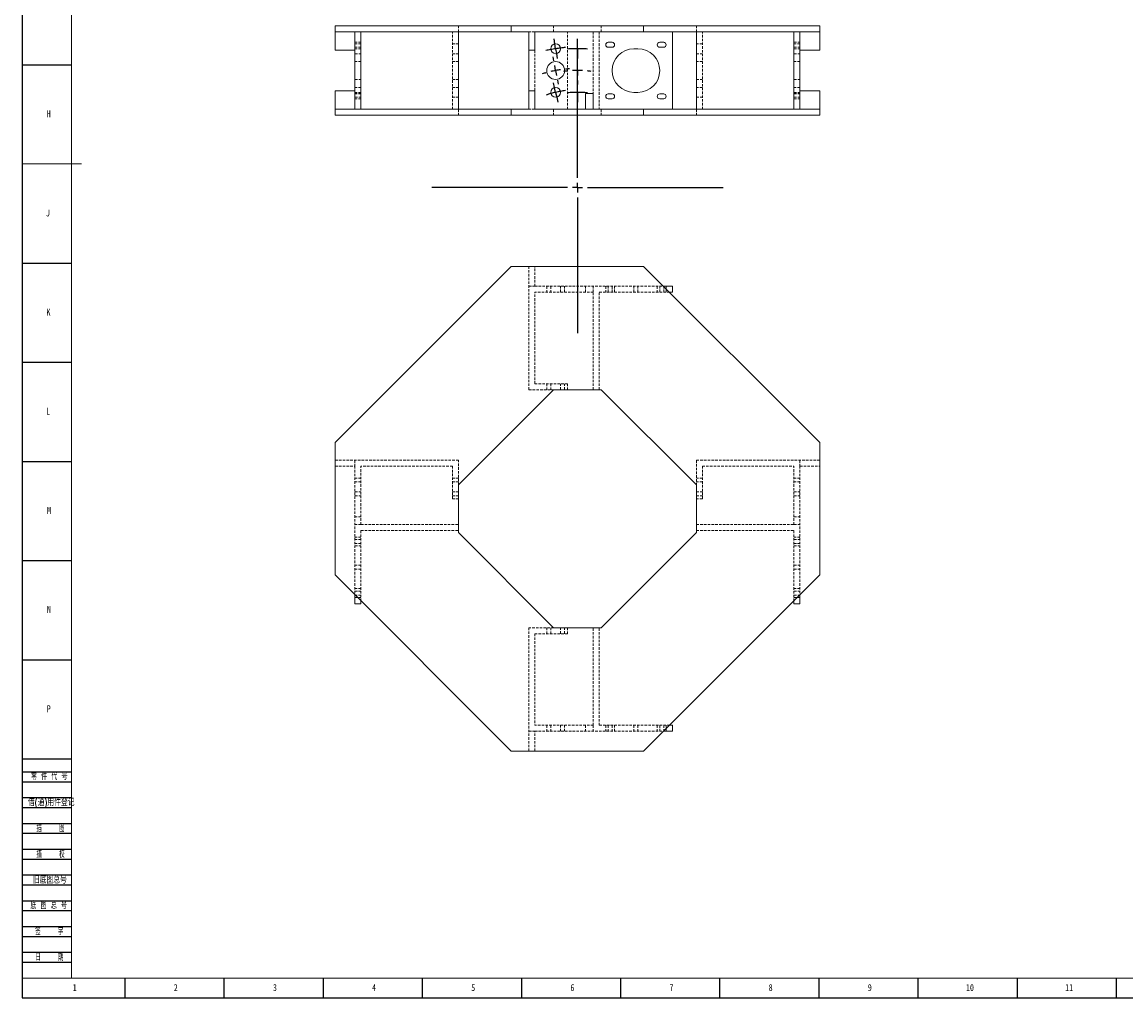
# Model space of a CAD drawing. Header units: millimetres. Extents: x 0 to 1206, y 0 to 841.
# Tile 1 of 4: x 0 to 557, y 0 to 492. Entities that reach past the tile are written whole.
import ezdxf

# ---------------------------------------------------------------- set-up
doc = ezdxf.new("R2010")
doc.units = ezdxf.units.MM
doc.linetypes.add('HIDDEN', pattern=[1.905, 1.27, -0.635])
for name, color, linetype in [('10', 7, 'Continuous'), ('5', 7, 'Continuous'), ('9', 7, 'Continuous')]:
    doc.layers.add(name, color=color, linetype=linetype)
doc.styles.add('SLDTEXTSTYLE0', font='TXT', dxfattribs={"width": 0.7, "bigfont": 'bigfont'})
doc.styles.add('SLDTEXTSTYLE2', font='TXT', dxfattribs={"width": 0.614286, "bigfont": 'bigfont'})
doc.styles.add('SLDTEXTSTYLE4', font='TXT', dxfattribs={"width": 0.566667, "bigfont": 'bigfont'})
doc.styles.add('SLDTEXTSTYLE5', font='TXT', dxfattribs={"width": 0.7})

# ---------------------------------------------------------------- blocks, each defined once
blk = doc.blocks.new('SW_CENTERMARKSYMBOL_0')
at = {"layer": '10', "color": 0}
for p, q in [((-0.39, 2.47), (-0.78, 4.94)), ((0, 0), (-0.39, 2.47)), ((0, 0), (0.39, -2.47)), ((11, 2.5), (11, 5)), ((11, -65.05), (11, 3.36)), ((11, 0), (11, 2.5)), ((11, 0), (11, -2.5)), ((-0.92, -6.08), (-1.28, -4.12)), ((0.39, -2.47), (0.78, -4.94)), ((11, -2.5), (11, -5)), ((11, -6), (11, -4)), ((0, -11), (-0.46, -8.54)), ((0, -11), (0.46, -13.46)), ((11, -11), (11, -8.5)), ((11, -11), (11, -13.5)), ((0.92, -15.92), (1.28, -17.88)), ((11, -16), (11, -18)), ((-0.56, -19.56), (-1.12, -17.13)), ((0, -22), (-0.56, -19.56)), ((0, -22), (0.56, -24.44)), ((11, -19.5), (11, -17)), ((11, -22), (11, -19.5)), ((11, -22), (11, -24.5)), ((0.56, -24.44), (1.12, -26.87)), ((11, -24.5), (11, -27)), ((6, -70.05), (-62.41, -70.05)), ((11, -70.05), (8.5, -70.05)), ((11, -70.05), (11, -67.55)), ((11, -70.05), (11, -72.55)), ((11, -70.05), (13.5, -70.05)), ((16, -70.05), (84.41, -70.05)), ((11, -75.05), (11, -143.46))]:
    blk.add_line(p, q, dxfattribs=at)
for radius, start, end in [(70.91, 98.9243, 100.9444), (70.91, 96.9043, 98.9243), (70.91, 94.8842, 96.9043), (70.05, 90, 92.0448), (70.05, 87.9552, 90), (70.91, 100.9444, 102.9644), (70.05, 92.0448, 94.0896), (70.05, 85.9104, 87.9552), (60.07, 100.5523, 102.937), (60.07, 98.1676, 100.5523), (60.07, 93.8751, 95.7829), (59.05, 90, 92.4257), (59.05, 87.5743, 90), (60.07, 105.3217, 107.2295), (59.05, 94.8515, 96.792), (59.05, 83.208, 85.1485), (49.29, 102.8944, 105.8003), (49.29, 99.9886, 102.8944), (49.29, 97.0827, 99.9886), (48.05, 92.981, 95.9621), (48.05, 90, 92.981), (48.05, 87.019, 90), (48.05, 84.0379, 87.019), (49.29, 105.8003, 108.7062)]:
    blk.add_arc((11, -70.05), radius, start, end, dxfattribs=at)

msp = doc.modelspace()

# ---------------------------------------------------------------- linework, layer by layer
at = {"color": 7, "linetype": 'Continuous', "lineweight": 15}
for p, q in [((157.91, 487.11), (157.91, 490.11)), ((157.91, 490.11), (246.75, 490.11)), ((246.75, 487.11), (246.75, 490.11)), ((246.75, 490.11), (313.48, 490.11)), ((313.48, 487.11), (313.48, 490.11)), ((313.48, 490.11), (402.31, 490.11)), ((402.31, 487.11), (402.31, 490.11)), ((157.91, 487.11), (167.91, 487.11)), ((157.91, 477.87), (157.91, 487.11)), ((167.91, 487.11), (167.91, 448.11)), ((170.91, 487.11), (167.91, 487.11)), ((170.91, 487.11), (246.75, 487.11)), ((170.91, 487.11), (170.91, 448.11)), ((220.11, 487.11), (220.11, 448.11)), ((246.75, 487.11), (255.61, 487.11)), ((255.61, 477.87), (255.61, 487.11)), ((258.61, 477.87), (258.61, 487.11)), ((258.61, 487.11), (313.48, 487.11)), ((313.48, 487.11), (323.48, 487.11)), ((323.48, 487.11), (328.11, 487.11)), ((328.11, 487.11), (389.31, 487.11)), ((328.11, 487.11), (328.11, 448.11)), ((340.11, 487.11), (340.11, 448.11)), ((389.31, 487.11), (392.31, 487.11)), ((389.31, 487.11), (389.31, 448.11)), ((392.31, 487.11), (402.31, 487.11)), ((392.31, 487.11), (392.31, 448.11)), ((402.31, 477.87), (402.31, 487.11)), ((295.61, 481.86), (297.61, 481.86)), ((297.61, 479.36), (295.61, 479.36)), ((321.61, 481.86), (323.61, 481.86)), ((323.61, 479.36), (321.61, 479.36)), ((167.91, 477.87), (157.91, 477.87)), ((255.61, 477.87), (258.61, 477.87)), ((255.61, 477.87), (255.61, 457.35)), ((308.61, 478.61), (310.61, 478.61)), ((392.31, 477.87), (402.31, 477.87)), ((157.91, 457.35), (167.91, 457.35)), ((157.91, 448.11), (157.91, 457.35)), ((258.61, 457.35), (255.61, 457.35)), ((255.61, 448.11), (255.61, 457.35)), ((258.61, 448.11), (258.61, 457.35)), ((310.61, 456.61), (308.61, 456.61)), ((402.31, 457.35), (392.31, 457.35)), ((402.31, 448.11), (402.31, 457.35)), ((288.11, 456.11), (284.11, 456.11)), ((284.11, 456.11), (284.11, 448.11)), ((288.11, 448.11), (288.11, 456.11)), ((295.61, 455.86), (297.61, 455.86)), ((297.61, 453.36), (295.61, 453.36)), ((321.61, 455.86), (323.61, 455.86)), ((323.61, 453.36), (321.61, 453.36)), ((157.91, 448.11), (157.91, 445.11)), ((157.91, 448.11), (167.91, 448.11)), ((170.91, 448.11), (167.91, 448.11)), ((170.91, 448.11), (246.75, 448.11)), ((246.75, 448.11), (246.75, 445.11)), ((246.75, 448.11), (255.61, 448.11)), ((258.61, 448.11), (313.48, 448.11)), ((313.48, 448.11), (313.48, 445.11)), ((313.48, 448.11), (323.48, 448.11)), ((328.11, 448.11), (323.48, 448.11)), ((328.11, 448.11), (389.31, 448.11)), ((389.31, 448.11), (392.31, 448.11)), ((392.31, 448.11), (402.31, 448.11)), ((402.31, 448.11), (402.31, 445.11)), ((157.91, 445.11), (246.75, 445.11)), ((246.75, 445.11), (313.48, 445.11)), ((313.48, 445.11), (402.31, 445.11)), ((246.75, 368.85), (157.91, 280.01)), ((246.75, 368.85), (313.48, 368.85)), ((402.31, 280.01), (313.48, 368.85)), ((323.48, 358.85), (328.11, 358.85)), ((328.11, 355.85), (328.11, 358.85)), ((326.48, 355.85), (328.11, 355.85)), ((268.11, 306.65), (220.11, 258.65)), ((292.11, 306.65), (268.11, 306.65)), ((340.11, 258.65), (292.11, 306.65)), ((157.91, 280.01), (157.91, 213.29)), ((402.31, 280.01), (402.31, 213.29)), ((220.11, 234.65), (220.11, 258.65)), ((340.11, 234.65), (340.11, 258.65)), ((220.11, 234.65), (268.11, 186.65)), ((292.11, 186.65), (340.11, 234.65)), ((157.91, 213.29), (246.75, 124.45)), ((313.48, 124.45), (402.31, 213.29)), ((167.91, 203.29), (167.91, 198.65)), ((392.31, 203.29), (392.31, 198.65)), ((170.91, 198.65), (167.91, 198.65)), ((170.91, 200.29), (170.91, 198.65)), ((389.31, 200.29), (389.31, 198.65)), ((389.31, 198.65), (392.31, 198.65)), ((292.11, 186.65), (268.11, 186.65)), ((323.48, 134.45), (328.11, 134.45)), ((326.48, 137.45), (328.11, 137.45)), ((328.11, 137.45), (328.11, 134.45)), ((246.75, 124.45), (313.48, 124.45))]:
    msp.add_line(p, q, dxfattribs=at)
at = {"color": 7, "linetype": 'HIDDEN', "lineweight": 0}
for p, q in [((220.11, 487.11), (220.11, 490.11)), ((268.11, 487.11), (268.11, 490.11)), ((292.11, 487.11), (292.11, 490.11)), ((340.11, 487.11), (340.11, 490.11)), ((217.11, 448.11), (217.11, 487.11)), ((258.61, 487.11), (255.61, 487.11)), ((275.11, 448.11), (275.11, 487.11)), ((288.11, 487.11), (288.11, 456.11)), ((291.11, 487.11), (291.11, 448.11)), ((343.11, 448.11), (343.11, 487.11)), ((170.91, 481.86), (167.91, 481.86)), ((170.91, 481.11), (167.91, 481.11)), ((170.91, 479.36), (167.91, 479.36)), ((220.11, 481.11), (217.11, 481.11)), ((343.11, 481.11), (340.11, 481.11)), ((389.31, 481.86), (392.31, 481.86)), ((392.31, 481.11), (389.31, 481.11)), ((389.31, 479.36), (392.31, 479.36)), ((170.91, 478.61), (167.91, 478.61)), ((167.91, 476.11), (170.91, 476.11)), ((217.11, 476.11), (220.11, 476.11)), ((258.61, 477.87), (258.61, 457.35)), ((340.11, 476.11), (343.11, 476.11)), ((389.31, 478.61), (392.31, 478.61)), ((389.31, 476.11), (392.31, 476.11)), ((170.91, 472.11), (167.91, 472.11)), ((220.11, 472.11), (217.11, 472.11)), ((343.11, 472.11), (340.11, 472.11)), ((392.31, 472.11), (389.31, 472.11)), ((167.91, 463.11), (170.91, 463.11)), ((217.11, 463.11), (220.11, 463.11)), ((340.11, 463.11), (343.11, 463.11)), ((389.31, 463.11), (392.31, 463.11)), ((170.91, 459.11), (167.91, 459.11)), ((170.91, 456.61), (167.91, 456.61)), ((220.11, 459.11), (217.11, 459.11)), ((343.11, 459.11), (340.11, 459.11)), ((392.31, 459.11), (389.31, 459.11)), ((389.31, 456.61), (392.31, 456.61)), ((170.91, 456.11), (167.91, 456.11)), ((170.91, 455.86), (167.91, 455.86)), ((167.91, 454.11), (170.91, 454.11)), ((170.91, 453.36), (167.91, 453.36)), ((217.11, 454.11), (220.11, 454.11)), ((340.11, 454.11), (343.11, 454.11)), ((389.31, 456.11), (392.31, 456.11)), ((389.31, 455.86), (392.31, 455.86)), ((389.31, 454.11), (392.31, 454.11)), ((389.31, 453.36), (392.31, 453.36)), ((220.11, 448.11), (220.11, 445.11)), ((258.61, 448.11), (255.61, 448.11)), ((268.11, 448.11), (268.11, 445.11)), ((292.11, 448.11), (292.11, 445.11)), ((340.11, 448.11), (340.11, 445.11)), ((255.61, 306.65), (255.61, 368.85)), ((258.61, 358.85), (258.61, 368.85)), ((255.61, 358.85), (258.61, 358.85)), ((258.61, 358.85), (323.48, 358.85)), ((264.61, 358.85), (264.61, 355.85)), ((266.61, 358.85), (266.61, 355.85)), ((271.61, 355.85), (271.61, 358.85)), ((273.61, 355.85), (273.61, 358.85)), ((284.11, 355.85), (284.11, 358.85)), ((288.11, 355.85), (288.11, 358.85)), ((294.36, 358.85), (294.36, 355.85)), ((295.61, 355.85), (295.61, 358.85)), ((297.61, 355.85), (297.61, 358.85)), ((297.61, 358.85), (297.61, 355.85)), ((298.86, 355.85), (298.86, 358.85)), ((308.61, 355.85), (308.61, 358.85)), ((310.61, 355.85), (310.61, 358.85)), ((320.36, 358.85), (320.36, 355.85)), ((321.61, 355.85), (321.61, 358.85)), ((321.61, 355.85), (321.61, 358.85)), ((323.61, 355.85), (323.61, 358.85)), ((324.86, 355.85), (324.86, 358.85)), ((288.11, 355.85), (258.61, 355.85)), ((258.61, 309.65), (258.61, 355.85)), ((288.11, 306.65), (288.11, 355.85)), ((291.11, 355.85), (326.48, 355.85)), ((291.11, 306.65), (291.11, 355.85)), ((255.61, 306.65), (268.11, 306.65)), ((275.11, 309.65), (258.61, 309.65)), ((264.61, 309.65), (264.61, 306.65)), ((266.61, 309.65), (266.61, 306.65)), ((271.61, 306.65), (271.61, 309.65)), ((273.61, 306.65), (273.61, 309.65)), ((275.11, 309.65), (275.11, 306.65)), ((157.91, 271.15), (220.11, 271.15)), ((157.91, 268.15), (167.91, 268.15)), ((167.91, 271.15), (167.91, 268.15)), ((167.91, 268.15), (167.91, 203.29)), ((217.11, 268.15), (170.91, 268.15)), ((170.91, 238.65), (170.91, 268.15)), ((217.11, 251.65), (217.11, 268.15)), ((220.11, 258.65), (220.11, 271.15)), ((340.11, 271.15), (340.11, 258.65)), ((340.11, 271.15), (402.31, 271.15)), ((343.11, 268.15), (389.31, 268.15)), ((343.11, 251.65), (343.11, 268.15)), ((389.31, 238.65), (389.31, 268.15)), ((392.31, 271.15), (392.31, 268.15)), ((392.31, 268.15), (392.31, 203.29)), ((392.31, 268.15), (402.31, 268.15)), ((170.91, 262.15), (167.91, 262.15)), ((220.11, 262.15), (217.11, 262.15)), ((343.11, 262.15), (340.11, 262.15)), ((392.31, 262.15), (389.31, 262.15)), ((170.91, 260.15), (167.91, 260.15)), ((220.11, 260.15), (217.11, 260.15)), ((343.11, 260.15), (340.11, 260.15)), ((392.31, 260.15), (389.31, 260.15)), ((167.91, 255.15), (170.91, 255.15)), ((167.91, 253.15), (170.91, 253.15)), ((217.11, 255.15), (220.11, 255.15)), ((217.11, 253.15), (220.11, 253.15)), ((220.11, 251.65), (217.11, 251.65)), ((340.11, 255.15), (343.11, 255.15)), ((340.11, 253.15), (343.11, 253.15)), ((343.11, 251.65), (340.11, 251.65)), ((389.31, 255.15), (392.31, 255.15)), ((389.31, 253.15), (392.31, 253.15)), ((170.91, 242.65), (167.91, 242.65)), ((389.31, 242.65), (392.31, 242.65)), ((170.91, 238.65), (167.91, 238.65)), ((170.91, 238.65), (220.11, 238.65)), ((170.91, 235.65), (170.91, 200.29)), ((170.91, 235.65), (220.11, 235.65)), ((340.11, 238.65), (389.31, 238.65)), ((340.11, 235.65), (389.31, 235.65)), ((389.31, 238.65), (392.31, 238.65)), ((389.31, 235.65), (389.31, 200.29)), ((170.91, 232.4), (167.91, 232.4)), ((170.91, 231.15), (167.91, 231.15)), ((170.91, 229.15), (167.91, 229.15)), ((170.91, 229.15), (167.91, 229.15)), ((392.31, 232.4), (389.31, 232.4)), ((389.31, 231.15), (392.31, 231.15)), ((389.31, 229.15), (392.31, 229.15)), ((392.31, 229.15), (389.31, 229.15)), ((167.91, 227.9), (170.91, 227.9)), ((389.31, 227.9), (392.31, 227.9)), ((170.91, 218.15), (167.91, 218.15)), ((389.31, 218.15), (392.31, 218.15)), ((170.91, 216.15), (167.91, 216.15)), ((389.31, 216.15), (392.31, 216.15)), ((170.91, 206.4), (167.91, 206.4)), ((392.31, 206.4), (389.31, 206.4)), ((170.91, 205.15), (167.91, 205.15)), ((167.91, 205.15), (170.91, 205.15)), ((170.91, 203.15), (167.91, 203.15)), ((167.91, 201.9), (170.91, 201.9)), ((389.31, 205.15), (392.31, 205.15)), ((389.31, 205.15), (392.31, 205.15)), ((389.31, 203.15), (392.31, 203.15)), ((389.31, 201.9), (392.31, 201.9)), ((268.11, 186.65), (255.61, 186.65)), ((255.61, 124.45), (255.61, 186.65)), ((264.61, 186.65), (264.61, 183.65)), ((266.61, 186.65), (266.61, 183.65)), ((271.61, 183.65), (271.61, 186.65)), ((273.61, 183.65), (273.61, 186.65)), ((275.11, 186.65), (275.11, 183.65)), ((288.11, 137.45), (288.11, 186.65)), ((291.11, 137.45), (291.11, 186.65)), ((258.61, 183.65), (258.61, 137.45)), ((275.11, 183.65), (258.61, 183.65)), ((255.61, 134.45), (258.61, 134.45)), ((288.11, 137.45), (258.61, 137.45)), ((258.61, 124.45), (258.61, 134.45)), ((258.61, 134.45), (323.48, 134.45)), ((264.61, 137.45), (264.61, 134.45)), ((266.61, 137.45), (266.61, 134.45)), ((271.61, 134.45), (271.61, 137.45)), ((273.61, 134.45), (273.61, 137.45)), ((284.11, 137.45), (284.11, 134.45)), ((288.11, 137.45), (288.11, 134.45)), ((291.11, 137.45), (326.48, 137.45)), ((294.36, 137.45), (294.36, 134.45)), ((295.61, 137.45), (295.61, 134.45)), ((297.61, 137.45), (297.61, 134.45)), ((297.61, 137.45), (297.61, 134.45)), ((298.86, 134.45), (298.86, 137.45)), ((308.61, 137.45), (308.61, 134.45)), ((310.61, 137.45), (310.61, 134.45)), ((320.36, 137.45), (320.36, 134.45)), ((321.61, 137.45), (321.61, 134.45)), ((321.61, 134.45), (321.61, 137.45)), ((323.61, 137.45), (323.61, 134.45)), ((324.86, 134.45), (324.86, 137.45))]:
    msp.add_line(p, q, dxfattribs=at)
at = {"color": 7, "linetype": 'Continuous', "lineweight": 15}
for centre, radius in [((269.11, 478.61), 2.5), ((269.11, 467.61), 4.5), ((269.11, 456.61), 2.5)]:
    msp.add_circle(centre, radius, dxfattribs=at)
for centre, radius, start, end in [((295.61, 480.61), 1.25, 90, 270), ((297.61, 480.61), 1.25, 270, 90), ((321.61, 480.61), 1.25, 90, 270), ((323.61, 480.61), 1.25, 270, 90), ((308.61, 467.61), 11, 90, 270), ((310.61, 467.61), 11, 270, 90), ((295.61, 454.61), 1.25, 90, 270), ((297.61, 454.61), 1.25, 270, 90), ((321.61, 454.61), 1.25, 90, 270), ((323.61, 454.61), 1.25, 270, 90)]:
    msp.add_arc(centre, radius, start, end, dxfattribs=at)
at = {"layer": '5', "color": 7}
for p, q in [((0, 841), (0, 0)), ((0, 114), (25, 114)), ((0, 109), (25, 109)), ((0, 101), (25, 101)), ((0, 96), (25, 96)), ((0, 88), (25, 88)), ((0, 83), (25, 83)), ((0, 75), (25, 75)), ((0, 70), (25, 70)), ((0, 62), (25, 62)), ((0, 57), (25, 57)), ((0, 49), (25, 49)), ((0, 44), (25, 44)), ((0, 36), (25, 36)), ((0, 31), (25, 31)), ((0, 23), (25, 23)), ((0, 18), (25, 18)), ((0, 0), (1189, 0))]:
    msp.add_line(p, q, dxfattribs=at)
at = {"layer": '5', "color": 7, "lineweight": 15}
for p, q in [((25, 831.05), (25, 10)), ((0, 10), (1179, 10))]:
    msp.add_line(p, q, dxfattribs=at)
at = {"layer": '5'}
for p, q in [((0, 470.5), (25, 470.5)), ((0, 370.5), (25, 370.5)), ((0, 320.5), (25, 320.5)), ((0, 270.5), (25, 270.5)), ((0, 220.5), (25, 220.5)), ((0, 170.5), (25, 170.5)), ((0, 120.5), (25, 120.5)), ((52, 0), (52, 10)), ((102, 0), (102, 10)), ((152, 0), (152, 10)), ((202, 0), (202, 10)), ((252, 0), (252, 10)), ((302, 0), (302, 10)), ((352, 0), (352, 10)), ((402, 0), (402, 10)), ((452, 0), (452, 10)), ((502, 0), (502, 10)), ((552, 0), (552, 10))]:
    msp.add_line(p, q, dxfattribs=at)
at = {"layer": '5', "lineweight": 15}
msp.add_line((0, 420.5), (30, 420.5), dxfattribs=at)

# ---------------------------------------------------------------- block references
at = {"layer": '10'}
msp.add_blockref('SW_CENTERMARKSYMBOL_0', (269.11, 478.61), dxfattribs=at)

# ---------------------------------------------------------------- texts
at = {"layer": '10', "char_height": 3.5, "attachment_point": 2, "style": 'SLDTEXTSTYLE5'}
for s, insert in [('H', (13.43, 447.54)), ('J', (13.02, 397.54)), ('K', (13.32, 347.54)), ('L', (13.18, 297.54)), ('M', (13.6, 247.54)), ('N', (13.55, 197.54)), ('P', (13.44, 147.54)), ('1', (26.54, 6.97)), ('2', (77.54, 6.97)), ('3', (127.54, 6.97)), ('4', (177.54, 6.97)), ('5', (227.54, 6.97)), ('6', (277.55, 6.97)), ('7', (327.55, 6.97)), ('8', (377.55, 6.97)), ('9', (427.55, 6.97)), ('10', (478.09, 6.97)), ('11', (528.09, 6.97))]:
    msp.add_mtext(s, dxfattribs=dict(at, insert=insert))
at = {"layer": '9', "color": 7, "char_height": 3.5}
for s, insert, attachment_point, style in [('\\M+197EB \\M+18C8F \\M+191E3 \\M+18D86', (4.48, 113.36), 1, 'SLDTEXTSTYLE2'), ('\\M+18ED8(\\M+192CA)\\M+19770\\M+18C8F\\M+1936F记', (2.93, 100.28), 1, 'SLDTEXTSTYLE0'), ('\\M+19560    图', (14.35, 87.18), 2, 'SLDTEXTSTYLE4'), ('\\M+19560    \\M+18D5A', (14.32, 74.14), 2, 'SLDTEXTSTYLE4'), ('\\M+18B8C\\M+192EA图总\\M+18D86', (5.46, 61.2), 1, 'SLDTEXTSTYLE0'), ('\\M+192EA 图 总 \\M+18D86', (4.21, 48.43), 1, 'SLDTEXTSTYLE2'), ('签    \\M+18E9A', (13.71, 35.19), 2, 'SLDTEXTSTYLE4'), ('\\M+193FA    \\M+18AFA', (13.78, 22.23), 2, 'SLDTEXTSTYLE4')]:
    msp.add_mtext(s, dxfattribs=dict(at, insert=insert, attachment_point=attachment_point, style=style))

doc.saveas('drawing.dxf')
